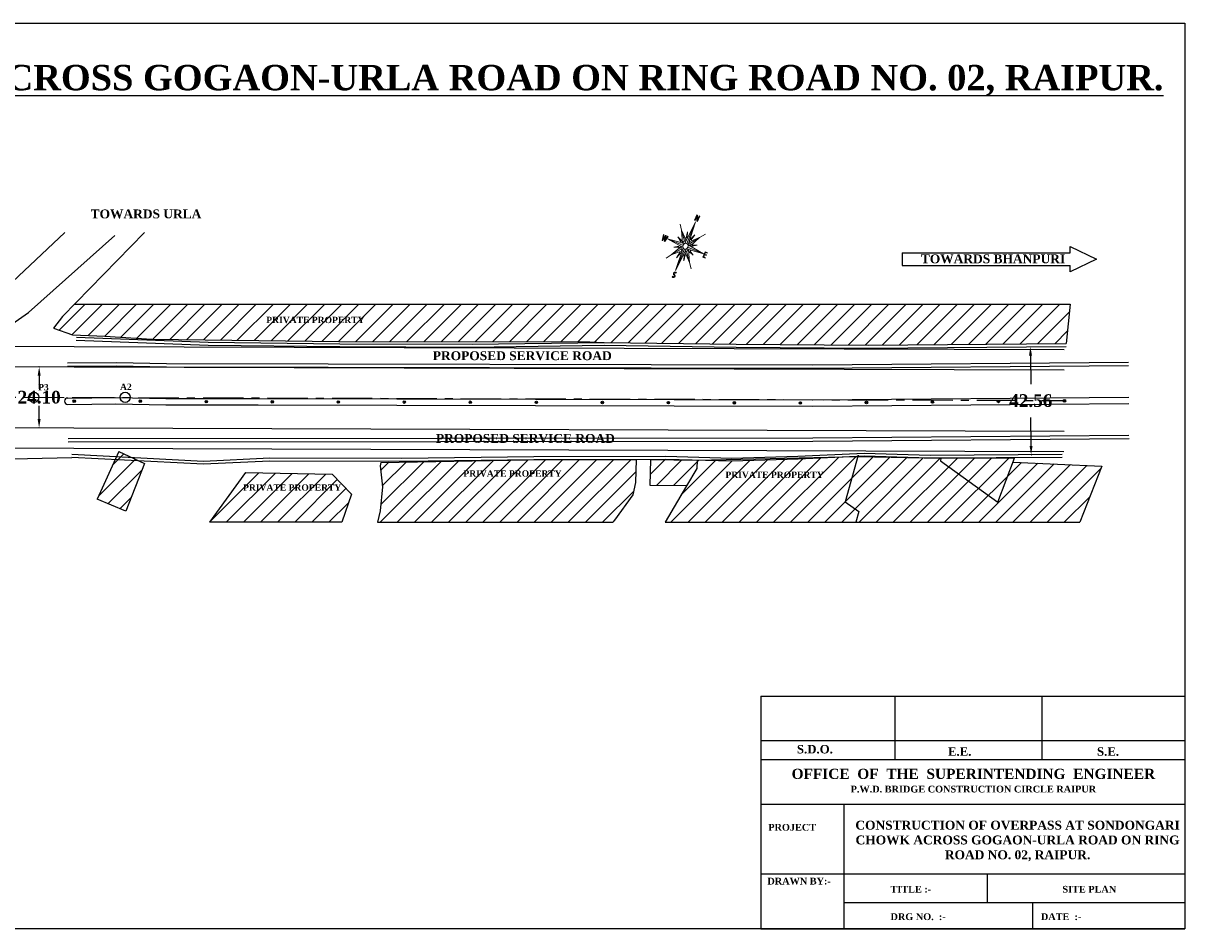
# Model space of a CAD drawing. Header units: millimetres. Extents: x 21084 to 22966, y 6777 to 7490.
# Tile 2 of 2: x 22051 to 22966, y 6777 to 7490. Entities that reach past the tile are written whole.
import ezdxf

# ---------------------------------------------------------------- set-up
doc = ezdxf.new("R2010")
doc.units = ezdxf.units.MM
doc.linetypes.add('CENTERX2', pattern=[101.6, 63.5, -12.7, 12.7, -12.7])
for name, color, linetype in [('GROUND_LVL', 114, 'Continuous'), ('Hutch', 7, 'Continuous'), ('TEX', 6, 'Continuous')]:
    doc.layers.add(name, color=color, linetype=linetype)
doc.layers.add('TEXT', color=7, linetype='Continuous', lineweight=20)
doc.styles.get("Standard").update_dxf_attribs({"font": 'timesbd.ttf'})
doc.dimstyles.get("Standard").update_dxf_attribs({"dimtxt": 10, "dimasz": 10, "dimexe": 0.18, "dimexo": 0.0625, "dimgap": 0.09, "dimtad": 0, "dimtih": 1, "dimtoh": 1, "dimdec": 4, "dimzin": 0, "dimdsep": 46, "dimtxsty": 'Standard', "dimcen": 0.09, "dimadec": 0, "dimazin": 0, "dimtfac": 1, "dimtdec": 4, "dimtofl": 0, "dimtmove": 0, "dimatfit": 3, "dimfxl": 1, "dimtolj": 1, "dimtzin": 0, "dimarcsym": 0})

# ---------------------------------------------------------------- blocks, each defined once
blk = doc.blocks.new('*D1')
at = {"color": 0, "lineweight": -2, "transparency": 16777216}
for p, q in [((22844.62, 7235.72), (22844.78, 7235.72)), ((22844.65, 7228.72), (22844.8, 7206.26)), ((22845.11, 7157.6), (22844.97, 7180.05)), ((22845.18, 7150.6), (22845.34, 7150.6))]:
    blk.add_line(p, q, dxfattribs=at)
at = {"color": 0, "transparency": 16777216}
for points in [[(22845.82, 7228.73), (22843.48, 7228.71), (22844.6, 7235.72)], [(22846.28, 7157.6), (22843.95, 7157.59), (22845.16, 7150.6)]]:
    blk.add_solid(points, dxfattribs=at)
at = {"layer": 'Defpoints', "color": 0, "transparency": 16777216}
for p in [(22844.56, 7235.72), (22845.11, 7150.59), (22845.16, 7150.6)]:
    blk.add_point(p, dxfattribs=at)
at = {"color": 0, "transparency": 16777216, "insert": (22844.88, 7193.16), "char_height": 10, "attachment_point": 5}
blk.add_mtext('\\A1;42.56', dxfattribs=at)
blk = doc.blocks.new('*D2')
at = {"color": 0, "lineweight": -2, "transparency": 16777216}
for p, q in [((22063.7, 7219.94), (22063.59, 7219.94)), ((22063.76, 7212.94), (22063.74, 7202.44)), ((22063.71, 7178.74), (22063.72, 7189.24)), ((22063.64, 7171.74), (22063.52, 7171.74))]:
    blk.add_line(p, q, dxfattribs=at)
at = {"color": 0, "transparency": 16777216}
for points in [[(22062.59, 7212.94), (22064.92, 7212.94), (22063.77, 7219.94)], [(22062.54, 7178.74), (22064.88, 7178.74), (22063.7, 7171.74)]]:
    blk.add_solid(points, dxfattribs=at)
at = {"layer": 'Defpoints', "color": 0, "transparency": 16777216}
for p in [(22063.77, 7219.94), (22063.7, 7171.74), (22063.7, 7171.74)]:
    blk.add_point(p, dxfattribs=at)
at = {"color": 0, "transparency": 16777216, "insert": (22063.73, 7195.84), "char_height": 10, "attachment_point": 5}
blk.add_mtext('\\A1;24.10', dxfattribs=at)
blk = doc.blocks.new('A$C1B06560B')
h = blk.add_hatch(color=6)
h.dxf.hatch_style = 1
edge = h.paths.add_edge_path()
edge.add_line((75, 335), (-75, 129))
edge.add_ellipse((-143, 37), major_axis=(0, -130), ratio=0.739442, start_angle=468.3411, end_angle=494.636, ccw=False)
edge.add_line((-52, 78), (75, 335))
edge = h.paths.add_edge_path()
edge.add_line((-144, 623), (-143, 106))
edge.add_ellipse((-143, 37), major_axis=(0, -68.1), ratio=0.822905, start_angle=135.8035, end_angle=180, ccw=False)
edge.add_line((-104, 86), (-144, 623))
edge = h.paths.add_edge_path()
edge.add_line((-364, 335), (-210, 130))
edge.add_ellipse((-143, 37), major_axis=(0, -130), ratio=0.739442, start_angle=559.6057, end_angle=584.4417, ccw=False)
edge.add_line((-175, 160), (-364, 335))
edge = h.paths.add_edge_path()
edge.add_ellipse((-143, 37), major_axis=(0, -68.1), ratio=0.822905, start_angle=226.3773, end_angle=273.1823, ccw=False)
edge.add_line((-183, 84), (-575, 35))
edge.add_line((-575, 35), (-199, 34))
edge = h.paths.add_edge_path()
edge.add_line((292, 35), (-87, 37))
edge.add_ellipse((-143, 37), major_axis=(0, -68.1), ratio=0.822905, start_angle=44.1965, end_angle=89.9752, ccw=False)
edge.add_line((-104, -11), (-104, -12))
edge.add_line((-104, -12), (292, 35))
edge = h.paths.add_edge_path()
edge.add_ellipse((-143, 37), major_axis=(0, -130), ratio=0.739442, start_angle=289.5979, end_angle=316.8468, ccw=False)
edge.add_line((-233, -6), (-364, -264))
edge.add_line((-364, -264), (-208, -57))
edge = h.paths.add_edge_path()
edge.add_ellipse((-143, 37), major_axis=(0, -68.1), ratio=0.822905, start_angle=318.6645, end_angle=360, ccw=False)
edge.add_line((-180, -14), (-144, -548))
edge.add_line((-144, -548), (-143, -31))
edge = h.paths.add_edge_path()
edge.add_ellipse((-143, 37), major_axis=(0, -130), ratio=0.739442, start_angle=380.5561, end_angle=401.6259, ccw=False)
edge.add_line((-109, -84), (74, -264))
edge.add_line((74, -264), (-79, -59))
edge = h.paths.add_edge_path()
edge.add_line((-229, 353), (-195, 222))
edge.add_ellipse((-143, 37), major_axis=(0, 197), ratio=0.737754, start_angle=375.8195, end_angle=380.8261, ccw=False)
edge.add_line((-183, 227), (-229, 353))
edge = h.paths.add_edge_path()
edge.add_line((-52, 351), (-88, 220))
edge.add_ellipse((-143, 37), major_axis=(0, 197), ratio=0.737754, start_angle=333.8836, end_angle=337.9192, ccw=False)
edge.add_line((-79, 215), (-52, 351))
edge = h.paths.add_edge_path()
edge.add_line((87, 158), (-7, 107))
edge.add_ellipse((-143, 37), major_axis=(0, 197), ratio=0.737754, start_angle=286.8346, end_angle=290.7176, ccw=False)
edge.add_line((-4, 95), (87, 158))
edge = h.paths.add_edge_path()
edge.add_ellipse((-143, 37), major_axis=(0, 197), ratio=0.737754, start_angle=244.717, end_angle=247.4731, ccw=False)
edge.add_line((-11, -47), (88, -87))
edge.add_line((88, -87), (-8, -38))
edge = h.paths.add_edge_path()
edge.add_ellipse((-143, 37), major_axis=(0, 197), ratio=0.737754, start_angle=197.0655, end_angle=201.1913, ccw=False)
edge.add_line((-100, -151), (-55, -282))
edge.add_line((-55, -282), (-90, -146))
edge = h.paths.add_edge_path()
edge.add_ellipse((-143, 37), major_axis=(0, 197), ratio=0.737754, start_angle=154.8681, end_angle=159.2281, ccw=False)
edge.add_line((-205, -141), (-235, -281))
edge.add_line((-235, -281), (-195, -147))
edge = h.paths.add_edge_path()
edge.add_ellipse((-143, 37), major_axis=(0, 197), ratio=0.737754, start_angle=467.3461, end_angle=470.7068, ccw=False)
edge.add_line((-282, -21), (-378, -84))
edge.add_line((-378, -84), (-279, -32))
edge = h.paths.add_edge_path()
edge.add_line((-378, 164), (-278, 109))
edge.add_ellipse((-143, 37), major_axis=(0, 197), ratio=0.737754, start_angle=424.4777, end_angle=428.628, ccw=False)
edge.add_line((-274, 122), (-378, 164))
for points in [[(-162, 777), (-179, 777), (-179, 651), (-166, 651), (-166, 758), (-120, 652), (-105, 652), (-105, 779), (-119, 779), (-119, 677), (-162, 777)], [(-180, 89), (-144, 623), (-104, 86)], [(-143, 106), (-144, 623)], [(-364, 335), (-445, 449)], [(-175, 160), (-364, 335), (-234, 78)], [(-210, 130), (-364, 335)], [(-183, 227), (-229, 353), (-203, 217)], [(-195, 222), (-229, 353)], [(-109, 159), (75, 335)], [(-98, 225), (-52, 351), (-79, 215)], [(-88, 220), (-52, 351)], [(-75, 129), (75, 335)], [(-52, 78), (75, 335)], [(75, 335), (164, 454)], [(-701, 90), (-688, 90), (-670, -16), (-649, 91), (-635, 91), (-618, -16), (-598, 91), (-586, 91), (-611, -41), (-625, -41), (-642, 64), (-664, -42), (-678, -42), (-701, 90)], [(-183, 84), (-575, 35)], [(-181, -12), (-575, 35)], [(-199, 34), (-575, 35)], [(-274, 122), (-378, 164), (-282, 97)], [(-278, 109), (-378, 164)], [(-105, -12), (292, 35)], [(-103, 85), (292, 35)], [(-87, 37), (292, 35)], [(-11, 120), (87, 158), (-4, 95)], [(-7, 107), (87, 158)], [(360, 90), (360, 75), (321, 75), (321, 35), (360, 35), (360, 20), (320, 20), (320, -25), (360, -25), (360, -43), (307, -43), (307, 90), (360, 90)], [(-282, -21), (-378, -84), (-276, -42)], [(-279, -32), (-378, -84)], [(-233, -6), (-364, -264)], [(-208, -57), (-364, -264)], [(-175, -85), (-364, -264)], [(-205, -141), (-235, -281), (-188, -150)], [(-195, -147), (-235, -281)], [(-180, -14), (-144, -548), (-104, -11)], [(-143, -31), (-144, -548)], [(-109, -84), (74, -264)], [(-100, -151), (-55, -282), (-82, -142)], [(-90, -146), (-55, -282)], [(-79, -59), (74, -264)], [(-53, -6), (74, -264)], [(-5, -26), (88, -87), (-11, -47)], [(-8, -38), (88, -87)], [(-364, -264), (-445, -376)], [(74, -264), (162, -382)], [(-159, -691), (-163, -708)], [(-112, -602), (-105, -587)]]:
    blk.add_lwpolyline(points)
for centre, radius, start, end in [((-126, -618), 37.2, 54.7918, 231.883), ((-138, -679), 37.7, 229.8302, 9.2732), ((-139, -679), 22.9, 211.2174, 46.6506), ((-252, -842), 220, 54.4168, 62.2113), ((-126, -618), 21, 47.6572, 250.4782), ((-143, -678), 42.2, 358.7646, 76.9364)]:
    blk.add_arc(centre, radius, start, end)
for major_axis, ratio, start_param, end_param in [((0, 197), 0.737754, 7.294877, 7.681088), ((0, 197), 0.737754, 8.043896, 8.426416), ((0, -130), 0.739442, 9.766963, 10.677487), ((0, 197), 0.737754, 6.472047, 6.856342), ((0, 197), 0.737754, 5.704972, 6.087235), ((0, -130), 0.739442, 8.174094, 9.066006), ((0, 197), 0.737754, 4.133876, 4.521281), ((0, 197), 0.737754, 4.883384, 5.276207), ((0, -130), 0.739442, 5.054437, 5.941001), ((0, 197), 0.737754, 2.572629, 2.952731), ((0, 197), 0.737754, 3.337543, 3.714485), ((0, -130), 0.739442, 6.641957, 7.510013)]:
    blk.add_ellipse((-143, 37), major_axis=major_axis, ratio=ratio, start_param=start_param, end_param=end_param)
blk.add_ellipse((-143, 37), major_axis=(0, -68.1), ratio=0.822905)
blk = doc.blocks.new('NORTH 02')
at = {"layer": 'TEXT', "xscale": 0.01225, "yscale": 0.01225, "zscale": 0.01225}
blk.add_blockref('A$C1B06560B', (1.75, -0.46), dxfattribs=at)

msp = doc.modelspace()

# ---------------------------------------------------------------- hatches: boundary and pattern name
h = msp.add_hatch()
h.set_pattern_fill('ANSI31', color=8, scale=3)
h.paths.add_polyline_path([(22875.937, 7269.176), (22091.518, 7269.176), (22082.033, 7259.453), (22074.988, 7250.254), (22089.933, 7244.952), (22115.484, 7244.09), (22152.483, 7241.658), (22299.768, 7239.727), (22497.398, 7239.558), (22508.914, 7238.997), (22612.897, 7237.591), (22716.838, 7236.837), (22872.816, 7238.156)])
h = msp.add_hatch(color=2)
h.dxf.hatch_style = 1
h.paths.add_polyline_path([(22092.151, 7192.163, 1), (22090.641, 7193.475, 1)])
h = msp.add_hatch(color=2)
h.dxf.hatch_style = 1
h.paths.add_polyline_path([(22144.151, 7192.098, 1), (22142.641, 7193.41, 1)])
h = msp.add_hatch(color=2)
h.dxf.hatch_style = 1
h.paths.add_polyline_path([(22196.149, 7191.699, 1), (22194.639, 7193.011, 1)])
h = msp.add_hatch(color=2)
h.dxf.hatch_style = 1
h.paths.add_polyline_path([(22248.149, 7191.589, 1), (22246.639, 7192.901, 1)])
h = msp.add_hatch(color=2)
h.dxf.hatch_style = 1
h.paths.add_polyline_path([(22300.149, 7191.518, 1), (22298.639, 7192.83, 1)])
h = msp.add_hatch(color=2)
h.dxf.hatch_style = 1
h.paths.add_polyline_path([(22352.149, 7191.407, 1), (22350.639, 7192.719, 1)])
h = msp.add_hatch(color=2)
h.dxf.hatch_style = 1
h.paths.add_polyline_path([(22404.149, 7191.297, 1), (22402.639, 7192.609, 1)])
h = msp.add_hatch(color=2)
h.dxf.hatch_style = 1
h.paths.add_polyline_path([(22456.148, 7191.186, 1), (22454.639, 7192.498, 1)])
h = msp.add_hatch(color=2)
h.dxf.hatch_style = 1
h.paths.add_polyline_path([(22508.148, 7191.075, 1), (22506.639, 7192.387, 1)])
h = msp.add_hatch(color=2)
h.dxf.hatch_style = 1
h.paths.add_polyline_path([(22560.148, 7190.965, 1), (22558.639, 7192.277, 1)])
h = msp.add_hatch(color=2)
h.dxf.hatch_style = 1
h.paths.add_polyline_path([(22612.148, 7190.854, 1), (22610.639, 7192.166, 1)])
h = msp.add_hatch(color=2)
h.dxf.hatch_style = 1
h.paths.add_polyline_path([(22664.148, 7190.743, 1), (22662.638, 7192.055, 1)])
h = msp.add_hatch(color=2)
h.dxf.hatch_style = 1
h.paths.add_polyline_path([(22716.147, 7191.08, 1), (22714.637, 7192.392, 1)])
h = msp.add_hatch(color=2)
h.dxf.hatch_style = 1
h.paths.add_polyline_path([(22768.145, 7191.52, 1), (22766.636, 7192.832, 1)])
h = msp.add_hatch(color=2)
h.dxf.hatch_style = 1
h.paths.add_polyline_path([(22820.143, 7191.959, 1), (22818.634, 7193.271, 1)])
h = msp.add_hatch(color=2)
h.dxf.hatch_style = 1
h.paths.add_polyline_path([(22872.141, 7192.398, 1), (22870.632, 7193.71, 1)])
h = msp.add_hatch()
h.set_pattern_fill('ANSI31', color=8, scale=3)
h.paths.add_polyline_path([(22146.791, 7143.824), (22142.493, 7145.786), (22123.594, 7146.749), (22109.316, 7115.476), (22131.908, 7106.025)])
h.paths.add_polyline_path([(22137.062, 7148.266), (22124.577, 7148.902), (22123.594, 7146.749), (22142.493, 7145.786)])
h.paths.add_polyline_path([(22126.49, 7153.093), (22124.577, 7148.902), (22137.062, 7148.266)])
h.paths.add_polyline_path([(22533.445, 7128.843), (22533.97, 7146.904), (22448.226, 7146.601), (22332.814, 7144.511), (22332.33, 7141.775), (22334.12, 7125.263), (22332.424, 7106.411), (22330.391, 7097.404), (22515.631, 7097.404), (22517.026, 7098.95), (22531.482, 7118.997)])
h.paths.add_polyline_path([(22581.811, 7139.792), (22581.999, 7146.243), (22581.931, 7146.245), (22545.558, 7146.938), (22545.107, 7126.425), (22573.554, 7126.159)])
h.paths.add_polyline_path([(22708.738, 7149.213), (22661.578, 7147.082), (22609.416, 7145.427), (22581.999, 7146.243), (22581.811, 7139.792), (22573.554, 7126.159), (22556.986, 7097.404), (22706.963, 7097.404), (22709.429, 7105.949), (22698.598, 7113.44)])
h.paths.add_polyline_path([(22773.742, 7145.805), (22774.05, 7147.931), (22765.465, 7147.875), (22743.885, 7148.523), (22708.738, 7149.213), (22698.598, 7113.44), (22709.429, 7105.949), (22706.963, 7097.404), (22883.462, 7097.404), (22900.847, 7141.671), (22830.928, 7144.825), (22818.961, 7113.231)])
h.paths.add_polyline_path([(22830.928, 7144.825), (22832.139, 7148.023), (22774.05, 7147.931), (22773.742, 7145.805), (22818.961, 7113.231)], flags=17)
h.paths.add_polyline_path([(21222.308, 7118.709), (21221.665, 7127.925), (21147.977, 7122.782), (21137.162, 7097.404), (21211.825, 7097.404)])
h.paths.add_polyline_path([(21850.756, 7143.569), (21815.382, 7144.596), (21814.893, 7104.784), (21850.274, 7104.349)])
h.paths.add_polyline_path([(21752.495, 7149.915), (21698.734, 7152.072), (21690.373, 7127.675), (21703.234, 7116.497)])
h.paths.add_polyline_path([(22396.632, 7131.903), (22475.035, 7131.903), (22475.035, 7139.587), (22396.632, 7139.587)], flags=24)
h.paths.add_polyline_path([(22603.027, 7130.912), (22681.43, 7130.912), (22681.43, 7138.597), (22603.027, 7138.597)], flags=24)
h = msp.add_hatch()
h.set_pattern_fill('ANSI31', color=8, scale=3)
h.paths.add_polyline_path([(22309.668, 7119.415), (22294.604, 7135.178), (22226.295, 7136.583), (22197.807, 7097.404), (22302.143, 7097.404)])
h.paths.add_polyline_path([(22223.057, 7120.894), (22301.46, 7120.894), (22301.46, 7128.579), (22223.057, 7128.579)], flags=24)

# ---------------------------------------------------------------- linework, layer by layer
for p, q in [((22055.305, 7262.733), (22123.367, 7323.389)), ((22146.636, 7325.682), (22082.033, 7259.453)), ((22743.498, 7309.707), (22875.971, 7309.707)), ((22011.717, 7232.361), (22055.305, 7262.733)), ((22082.033, 7259.453), (22074.988, 7250.254)), ((22086.036, 7222.874), (22124.613, 7223.195)), ((22086.058, 7220.274), (22124.635, 7220.595)), ((22124.635, 7220.595), (22164.112, 7219.887)), ((22124.681, 7223.194), (22164.159, 7222.487)), ((22164.112, 7219.887), (22673.133, 7218.879)), ((22164.117, 7222.487), (22673.138, 7221.479)), ((22083.796, 7192.857), (22083.798, 7192.65)), ((22086.273, 7195.275), (22124.054, 7195.599)), ((22124.187, 7195.599), (22163.664, 7194.891)), ((22163.58, 7194.892), (22236.343, 7194.808)), ((22236.348, 7194.808), (22673.08, 7193.879)), ((22673.027, 7193.879), (22921.99, 7195.982)), ((22086.316, 7190.275), (22124.097, 7190.6)), ((22124.097, 7190.6), (22163.574, 7189.892)), ((22163.574, 7189.892), (22236.337, 7189.808)), ((22236.337, 7189.808), (22673.069, 7188.879)), ((22673.069, 7188.879), (22922.032, 7190.982)), ((21945.312, 7144.999), (22089.383, 7148.492)), ((22709.006, 7150.157), (22708.738, 7149.213))]:
    msp.add_line(p, q)
at = {"color": 8}
for p, q in [((22091.518, 7269.176), (22875.937, 7269.176)), ((22875.937, 7269.176), (22872.816, 7238.156)), ((22074.988, 7250.254), (22089.933, 7244.952)), ((22126.49, 7153.093), (22109.316, 7115.476)), ((22126.49, 7153.093), (22146.791, 7143.824)), ((22332.814, 7144.511), (22448.226, 7146.601)), ((22448.226, 7146.601), (22533.97, 7146.904)), ((22533.97, 7146.904), (22533.445, 7128.843)), ((22545.107, 7126.425), (22545.558, 7146.938)), ((22545.558, 7146.938), (22581.931, 7146.245)), ((22581.999, 7146.246), (22581.811, 7139.792)), ((22581.931, 7146.245), (22708.738, 7149.213)), ((22709.006, 7150.157), (22698.598, 7113.44)), ((22708.738, 7149.213), (22774.05, 7147.931)), ((22774.05, 7147.931), (22773.742, 7145.805)), ((22832.139, 7148.023), (22774.05, 7147.931)), ((22818.961, 7113.231), (22832.139, 7148.023)), ((22146.791, 7143.824), (22131.908, 7106.025)), ((22581.811, 7139.792), (22573.554, 7126.159)), ((22773.742, 7145.805), (22818.961, 7113.231)), ((22830.928, 7144.825), (22900.847, 7141.671)), ((22900.847, 7141.671), (22883.462, 7097.404)), ((22226.295, 7136.583), (22197.807, 7097.404)), ((22226.295, 7136.583), (22294.604, 7135.178)), ((22533.445, 7128.843), (22531.482, 7118.997)), ((22531.482, 7118.997), (22517.026, 7098.95)), ((22573.554, 7126.159), (22545.107, 7126.425)), ((22573.554, 7126.159), (22556.986, 7097.404)), ((22131.908, 7106.025), (22109.316, 7115.476)), ((22698.598, 7113.44), (22709.429, 7105.949)), ((22709.429, 7105.949), (22706.963, 7097.404)), ((22302.143, 7097.404), (22197.807, 7097.404)), ((22330.391, 7097.404), (22515.631, 7097.404)), ((22517.026, 7098.95), (22515.631, 7097.404)), ((22556.986, 7097.404), (22883.462, 7097.404))]:
    msp.add_line(p, q, dxfattribs=at)
at = {"color": 5}
for p, q in [((22673.111, 7221.479), (22921.757, 7223.581)), ((22673.133, 7218.879), (22921.779, 7220.981)), ((22673.281, 7163.88), (22922.243, 7165.983)), ((22086.548, 7163.276), (22673.281, 7163.88)), ((22086.551, 7160.676), (22673.283, 7161.28)), ((22673.303, 7161.28), (22922.265, 7163.383))]:
    msp.add_line(p, q, dxfattribs=at)
at = {"color": 7, "ltscale": 20}
for p, q in [((22632.33, 6960.435), (22632.33, 6777.219)), ((22632.33, 6777.219), (22966.181, 6777.219))]:
    msp.add_line(p, q, dxfattribs=at)
msp.add_lwpolyline([(21083.91, 7490.486), (22966.181, 7490.486), (22966.181, 6777.219), (21083.91, 6777.219)], close=True)
at = {"color": 8}
for points in [[(21836.441, 7325.682), (21818.778, 7249.491), (21955.665, 7245.27), (21997.109, 7243.992), (22083.898, 7325.682)], [(22089.933, 7244.952), (22115.484, 7244.09), (22152.483, 7241.658), (22299.768, 7239.727), (22497.398, 7239.558), (22508.914, 7238.997)], [(22332.814, 7144.511), (22332.33, 7141.775), (22334.12, 7125.263), (22332.424, 7106.411), (22330.391, 7097.404)], [(22294.604, 7135.178), (22309.668, 7119.415), (22302.143, 7097.404)]]:
    msp.add_lwpolyline(points, dxfattribs=at)
msp.add_lwpolyline([(22063.27, 7257.721, 0, 0, 0), (22120.456, 7308.83, 7, 0, 0), (22134.97, 7321.801, 0, 0, 0)], format="xyseb")
for points in [[(22875.971, 7309.707), (22875.971, 7314.707), (22896.737, 7304.707), (22875.971, 7294.707), (22875.971, 7299.707)], [(22743.498, 7309.707), (22743.498, 7299.707), (22875.971, 7299.707)]]:
    msp.add_lwpolyline(points)
at = {"color": 5}
for points in [[(22092.962, 7240.918), (22196.901, 7237.015), (22300.565, 7235.816), (22404.86, 7235.403), (22508.914, 7236.796), (22612.874, 7235.391), (22716.84, 7234.637)], [(22093.045, 7243.117), (22196.955, 7239.214), (22300.582, 7238.016), (22404.85, 7237.603), (22508.914, 7238.997), (22612.897, 7237.591), (22716.856, 7236.837)], [(22716.821, 7236.837), (22872.816, 7238.156)], [(22716.84, 7234.637), (22872.834, 7235.956)], [(22869.493, 7148.554), (22765.465, 7147.875), (22713.6, 7149.432), (22661.578, 7147.082), (22609.416, 7145.427), (22557.449, 7146.973), (22453.472, 7146.666), (22349.397, 7145.36), (22245.44, 7145.653), (22193.272, 7143.199), (22089.383, 7148.492)], [(22869.478, 7150.754), (22765.491, 7150.075), (22713.583, 7151.634), (22661.493, 7149.28), (22609.414, 7147.628), (22557.479, 7149.173), (22453.455, 7148.866), (22349.386, 7147.561), (22245.392, 7147.853), (22193.276, 7145.402), (22089.495, 7150.689)]]:
    msp.add_lwpolyline(points, dxfattribs=at)
at = {"color": 1}
for points in [[(21174.191, 7212.738), (21746.012, 7236.366), (22091.319, 7235.904), (22871.282, 7233.455)], [(21174.851, 7196.752), (21746.332, 7220.366), (22091.283, 7219.904), (22871.232, 7217.455)], [(21176.841, 7148.593), (21747.295, 7172.164), (22091.175, 7171.704), (22871.081, 7169.255)], [(21177.502, 7132.607), (21747.615, 7156.164), (22091.139, 7155.704), (22871.03, 7153.255)]]:
    msp.add_lwpolyline(points, dxfattribs=at)
at = {"color": 1, "linetype": 'CENTERX2', "ltscale": 0.5}
msp.add_lwpolyline([(21175.846, 7172.673), (21746.813, 7196.265), (22091.229, 7195.804), (22871.156, 7193.355)], dxfattribs=at)
at = {"color": 1}
for centre in [(22059.477, 7195.824), (22059.477, 7195.824), (22131.477, 7195.824), (22131.477, 7195.824)]:
    msp.add_circle(centre, 4, dxfattribs=at)
for centre in [(22091.396, 7192.819), (22091.396, 7192.819), (22143.396, 7192.754), (22195.394, 7192.355), (22247.394, 7192.245), (22299.394, 7192.174), (22351.394, 7192.063), (22403.394, 7191.953), (22455.394, 7191.842), (22507.394, 7191.731), (22559.393, 7191.621), (22611.393, 7191.51), (22663.393, 7191.399), (22715.392, 7191.736), (22767.39, 7192.176), (22819.388, 7192.615), (22871.387, 7193.054)]:
    msp.add_circle(centre, 1)
msp.add_arc((22086.295, 7192.775), 2.5, 90.492648, 270.492648)
at = {"layer": 'GROUND_LVL', "color": 7}
for p, q in [((22632.33, 6960.435), (22966.181, 6960.435)), ((22738.114, 6910.661), (22738.114, 6960.435)), ((22853.968, 6910.661), (22853.968, 6960.435)), ((22632.33, 6925.449), (22966.181, 6925.449)), ((22632.33, 6910.661), (22966.181, 6910.661)), ((22632.33, 6875.262), (22966.181, 6875.262)), ((22697.671, 6875.262), (22697.671, 6777.889)), ((22632.33, 6820.448), (22966.181, 6820.448)), ((22810.441, 6820.448), (22810.441, 6797.835)), ((22697.671, 6797.835), (22966.181, 6797.835)), ((22846.278, 6797.835), (22846.278, 6777.889))]:
    msp.add_line(p, q, dxfattribs=at)

# ---------------------------------------------------------------- block references
at = {"layer": 'Hutch', "xscale": 2.878937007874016, "yscale": 2.878937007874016, "zscale": 2.878937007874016, "rotation": 337.6347084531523}
msp.add_blockref('NORTH 02', (22572.948, 7314.838), dxfattribs=at)

# ---------------------------------------------------------------- texts
for s, height, p in [('TOWARDS URLA', 7, (22104.289, 7336.793)), ('TOWARDS BHANPURI', 7, (22758.289, 7301.408)), ('PRIVATE PROPERTY', 5, (22242.642, 7254.287)), ('PROPOSED SERVICE ROAD ', 7, (22373.807, 7225.109)), ('P3', 5, (22062.919, 7201.293)), ('A2', 5, (22127.448, 7201.582)), ('PROPOSED SERVICE ROAD ', 7, (22376.251, 7159.951)), ('PRIVATE PROPERTY', 5, (22397.912, 7133.296)), ('PRIVATE PROPERTY', 5, (22604.308, 7132.305)), ('PRIVATE PROPERTY', 5, (22224.338, 7122.287))]:
    msp.add_text(s, height=height).set_placement(p)
at = {"insert": (21147.673, 7457.667), "char_height": 20, "attachment_point": 1}
msp.add_mtext_dynamic_manual_height_columns('{\\LCONSTRUCTION OF OVERPASS AT SONDONGARI CHOWK ACROSS GOGAON-URLA ROAD ON RING ROAD NO. 02, RAIPUR.}', width=1906.37312, gutter_width=25, heights=[0], dxfattribs=at)
at = {"layer": 'TEX', "color": 7}
for s, insert, char_height, width, attachment_point in [('{\\fTimes New Roman|b1|i0|c0|p18;S.D.O.}', (22660.66, 6922.005), 6.67567, 46.41139, 1), ('{\\fTimes New Roman|b1|i0|c0|p18;E.E.}', (22779.62, 6920.175), 6.67567, 46.41139, 1), ('{\\fTimes New Roman|b1|i0|c0|p18;S.E.}', (22897.036, 6920.175), 6.67567, 46.41139, 1), ('{\\fTimes New Roman|b1|i0|c0|p18;OFFICE  OF  THE  SUPERINTENDING  ENGINEER\\P\\H0.6667x;P.W.D. BRIDGE CONSTRUCTION CIRCLE RAIPUR}', (22799.655, 6903.27), 8.0108, 403.78879, 2), ('CONSTRUCTION OF OVERPASS AT SONDONGARI CHOWK ACROSS GOGAON-URLA ROAD ON RING ROAD NO. 02, RAIPUR.', (22834.462, 6862.334), 7, 271.77192, 2), ('{\\fTimes New Roman|b1|i0|c0|p18;PROJECT}', (22638.092, 6859.814), 5.34054, 74.52663, 1), ('{\\fTimes New Roman|b1|i0|c0|p18;DRAWN BY:-        }', (22637.404, 6817.417), 5.34054, 74.52663, 1), ('{\\fTimes New Roman|b1|i0|c0|p18;TITLE :-}', (22734.377, 6811.03), 5.34054, 74.52663, 1), ('{\\fTimes New Roman|b1|i0|c0|p18;SITE PLAN}', (22869.789, 6811.006), 5.34054, 240.31287, 1), ('{\\fTimes New Roman|b1|i0|c0|p18;DRG NO.  :- }', (22734.377, 6789.404), 5.34054, 197.67938, 1), ('{\\fTimes New Roman|b1|i0|c0|p18;DATE  :-   }', (22852.864, 6789.404), 5.34054, 74.52663, 1)]:
    msp.add_mtext(s, dxfattribs=dict(at, insert=insert, char_height=char_height, width=width, attachment_point=attachment_point))

# ---------------------------------------------------------------- dimensions: what is measured, and where the dimension line sits
for p1, p2, distance, override, picture, middle in [((22844.559, 7235.717), (22845.114, 7150.595), 0.046, {"dimasz": 7, "dimgap": 8, "dimdec": 2, "dimlfac": 0.5}, '*D1', (22844.882, 7193.156)), ((22063.766, 7219.941), (22063.701, 7171.741), 0, {"dimasz": 7, "dimgap": 1.5, "dimdec": 2, "dimlfac": 0.5}, '*D2', (22063.734, 7195.841))]:
    dim = msp.add_aligned_dim(p1=p1, p2=p2, distance=distance, dimstyle='Standard', override=override)
    dim.commit()
    dim.dimension.update_dxf_attribs({"geometry": picture, "text_midpoint": middle})

doc.saveas('drawing.dxf')
